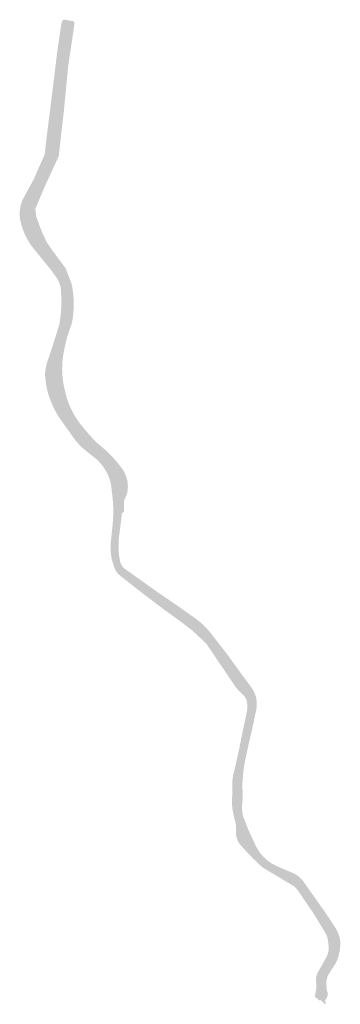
# Model space of a CAD drawing. Header units: metres. Extents: x 200208 to 204756, y 461621 to 464277.
# Tile 3 of 184: x 202043 to 202244, y 461621 to 462237. Entities that reach past the tile are written whole.
import ezdxf

# ---------------------------------------------------------------- set-up
doc = ezdxf.new("R2010")
doc.units = ezdxf.units.M
doc.layers.add('B-WE-OG-WATER_SLOOT-GA', color=7, linetype='Continuous', lineweight=18, true_color=0x70dbff, transparency=0.5)
doc.layers.add('B-WE-OG-WATER_SLOOT_TALUD-GA', color=7, linetype='Continuous', lineweight=18, true_color=0x9ee58b, transparency=0.5)

msp = doc.modelspace()

# ---------------------------------------------------------------- hatches: boundary and pattern name
at = {"layer": 'B-WE-OG-WATER_SLOOT-GA'}
h = msp.add_hatch(color=256, dxfattribs=at)
h.dxf.hatch_style = 1
edge = h.paths.add_edge_path()
edge.add_line((202107.137, 461931.83), (202107.353, 461939.789))
edge.add_line((202107.353, 461939.789), (202107.29, 461945.247))
edge.add_arc((202086.4326806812, 461945.7182666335), 20.86264272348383, 358.705634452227, 391.777521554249)
edge.add_arc((202080.8792097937, 461942.091597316), 27.49398638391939, 32.10771833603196, 56.02928406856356)
edge.add_line((202096.242, 461964.893), (202088.849, 461971.543))
edge.add_line((202088.849, 461971.543), (202080.027, 461980.644))
edge.add_arc((202149.4076640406, 462043.1493315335), 93.38411542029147, 209.8713364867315, 222.0158221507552, ccw=False)
edge.add_arc((202118.5974978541, 462024.120038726), 57.20127035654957, 195.6951613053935, 208.7132983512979, ccw=False)
edge.add_arc((202088.8879069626, 462014.844119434), 26.10537965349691, 170.6818705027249, 193.7347236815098, ccw=False)
edge.add_arc((202091.403879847, 462013.4506356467), 28.83002652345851, 153.9665791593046, 168.7582971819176, ccw=False)
edge.add_line((202065.499, 462026.104), (202070.568, 462038.27))
edge.add_arc((202026.6783318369, 462055.848439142), 47.27900690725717, 338.1731928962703, 354.3052368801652)
edge.add_line((202073.724, 462051.157), (202074.352, 462056.175))
edge.add_arc((201941.0652246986, 462067.9808551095), 133.8086046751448, 354.9382451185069, 360.6582076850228)
edge.add_arc((202057.449527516, 462069.4115482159), 17.41579782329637, 0.3502151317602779, 32.8828998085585)
edge.add_line((202072.075, 462078.867), (202071.132, 462080.474))
edge.add_line((202071.132, 462080.474), (202070.181, 462081.973))
edge.add_line((202070.181, 462081.973), (202062.207, 462091.884))
edge.add_line((202062.207, 462091.884), (202056.865, 462099.517))
edge.add_line((202056.865, 462099.517), (202052.916, 462107.536))
edge.add_arc((202071.5162978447, 462116.2542246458), 20.54211578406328, 184.7924558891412, 205.1131555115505, ccw=False)
edge.add_arc((202068.6444975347, 462116.2153922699), 17.67825671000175, 160.1748111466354, 185.4446712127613, ccw=False)
edge.add_line((202052.014, 462122.211), (202057.306, 462133.293))
edge.add_line((202057.306, 462133.293), (202064.882, 462149.279))
edge.add_arc((202035.5916687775, 462160.4084868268), 31.33351209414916, 339.1946431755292, 358.1025273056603)
edge.add_line((202066.908, 462159.371), (202067.656, 462170.776))
edge.add_line((202067.656, 462170.776), (202070.14, 462194.857))
edge.add_line((202070.14, 462194.857), (202071.807, 462211.554))
edge.add_line((202071.807, 462211.554), (202074.559, 462228.169))
edge.add_line((202074.559, 462228.169), (202075.773, 462234.166))
edge.add_arc((202075.113297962, 462234.4379386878), 0.7135526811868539, 337.5978375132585, 429.4304934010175)
edge.add_line((202075.364, 462235.106), (202074.549, 462235.342))
edge.add_line((202074.549, 462235.342), (202072.943, 462235.629))
edge.add_arc((202072.7295082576, 462234.5595819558), 1.090519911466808, 78.7102563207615, 153.0982923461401)
edge.add_line((202071.757, 462235.053), (202071.244, 462232.961))
edge.add_line((202071.244, 462232.961), (202068.744, 462219.103))
edge.add_line((202068.744, 462219.103), (202067.752, 462212.045))
edge.add_line((202067.752, 462212.045), (202066.944, 462201.948))
edge.add_line((202066.944, 462201.948), (202065.805, 462189.018))
edge.add_line((202065.805, 462189.018), (202063.958, 462176.717))
edge.add_line((202063.958, 462176.717), (202062.297, 462163.444))
edge.add_line((202062.297, 462163.444), (202061.793, 462157.252))
edge.add_arc((202035.4633053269, 462160.1281818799), 26.48632182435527, 339.8656723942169, 353.7658883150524, ccw=False)
edge.add_line((202060.331, 462151.011), (202058.802, 462147.207))
edge.add_line((202058.802, 462147.207), (202055.213, 462139.266))
edge.add_line((202055.213, 462139.266), (202052.437, 462133.4))
edge.add_line((202052.437, 462133.4), (202049.002, 462127.127))
edge.add_arc((202067.015341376, 462117.8260633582), 20.27283625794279, 152.6910646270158, 176.2895671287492)
edge.add_arc((202067.6643119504, 462115.5131516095), 21.19163026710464, 170.1510711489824, 190.4622860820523)
edge.add_arc((202072.0945857, 462116.967240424), 25.81987054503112, 191.8502832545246, 209.5355166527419)
edge.add_arc((202084.5702592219, 462119.2015426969), 38.00920149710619, 203.1821662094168, 218.4177204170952)
edge.add_line((202054.79, 462095.583), (202058.614, 462091.028))
edge.add_line((202058.614, 462091.028), (202064.801, 462084.01))
edge.add_line((202064.801, 462084.01), (202068.619, 462079.239))
edge.add_line((202068.619, 462079.239), (202069.626, 462077.887))
edge.add_arc((202056.056955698, 462068.7792197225), 16.34229558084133, -7.457999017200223, 33.870204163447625, ccw=False)
edge.add_line((202072.261, 462066.658), (202071.334, 462055.537))
edge.add_arc((202015.8384556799, 462058.856543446), 55.59473723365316, 338.455681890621, 356.57685176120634, ccw=False)
edge.add_line((202067.549, 462038.441), (202062.033, 462023.278))
edge.add_arc((202081.3979577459, 462015.88063215), 20.72975252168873, 159.0932619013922, 192.2082613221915)
edge.add_line((202061.137, 462011.497), (202061.919, 462007.408))
edge.add_arc((202112.2908338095, 462019.8500052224), 51.88569297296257, 193.8745272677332, 212.2879337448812)
edge.add_line((202068.428, 461992.134), (202073.634, 461985.275))
edge.add_line((202073.634, 461985.275), (202083.107, 461973.924))
edge.add_arc((202418.0339228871, 462329.7421921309), 488.6538954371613, 226.7323564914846, 228.1374903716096)
edge.add_line((202091.933, 461965.818), (202100.38, 461958.179))
edge.add_arc((202087.8069271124, 461946.2821141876), 17.30947872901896, -2.2551254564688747, 43.417128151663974, ccw=False)
edge.add_line((202105.103, 461945.601), (202104.756, 461932.656))
edge.add_line((202104.756, 461932.656), (202102.806, 461910.889))
edge.add_line((202102.806, 461910.889), (202102.535, 461904.931))
edge.add_arc((202126.2292490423, 461905.7776733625), 23.70937142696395, 182.0464957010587, 212.7600822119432)
edge.add_arc((202113.7477303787, 461897.8185195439), 8.906446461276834, 213.1514021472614, 235.9510321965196)
edge.add_line((202108.761, 461890.439), (202115.952, 461884.811))
edge.add_line((202115.952, 461884.811), (202125.161, 461877.485))
edge.add_line((202125.161, 461877.485), (202139.521, 461867.424))
edge.add_line((202139.521, 461867.424), (202147.95, 461860.653))
edge.add_line((202147.95, 461860.653), (202153.221, 461856.427))
edge.add_arc((202108.6044844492, 461803.4412911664), 69.26845458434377, 33.693530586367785, 49.9010087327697, ccw=False)
edge.add_line((202166.237, 461841.868), (202172.058, 461833.204))
edge.add_line((202172.058, 461833.204), (202180.538, 461823.112))
edge.add_arc((202179.8906814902, 461822.7649518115), 0.7344819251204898, -43.3247254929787, 28.197184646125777, ccw=False)
edge.add_line((202180.425, 461822.261), (202179.776, 461820.991))
edge.add_line((202179.776, 461820.991), (202179.547, 461820.506))
edge.add_arc((202180.2151918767, 461820.2515792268), 0.7149897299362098, 159.1551657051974, 306.2527622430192)
edge.add_line((202180.638, 461819.675), (202181.754, 461820.309))
edge.add_arc((202182.2341119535, 461818.6297606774), 1.746525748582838, 41.06155030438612, 105.95578280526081, ccw=False)
edge.add_line((202183.551, 461819.777), (202185.653, 461816.847))
edge.add_arc((202176.4677509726, 461808.5835016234), 12.35533104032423, -8.027966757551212, 41.976093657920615, ccw=False)
edge.add_line((202188.702, 461806.858), (202188.322, 461804.149))
edge.add_line((202188.322, 461804.149), (202185.962, 461792.301))
edge.add_line((202185.962, 461792.301), (202182.227, 461775.009))
edge.add_line((202182.227, 461775.009), (202180.791, 461767.141))
edge.add_arc((202211.6512540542, 461761.941547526), 31.29520069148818, 170.4364082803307, 182.7079577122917)
edge.add_arc((202109.0808421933, 461753.8119166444), 71.61965872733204, -3.183173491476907, 5.328549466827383, ccw=False)
edge.add_line((202180.59, 461749.835), (202180.293, 461746.006))
edge.add_arc((202195.0907970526, 461743.8800393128), 14.94973265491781, 171.8244082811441, 191.8935056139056)
edge.add_line((202180.462, 461740.799), (202180.984, 461738.384))
edge.add_arc((202269.2452567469, 461761.9812478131), 91.36125845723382, 194.9683277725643, 204.815598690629)
edge.add_line((202186.32, 461723.637), (202189.5, 461717.294))
edge.add_arc((202208.9994753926, 461727.5338864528), 22.02464109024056, 207.7056039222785, 233.2480817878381)
edge.add_arc((202227.7675952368, 461751.230317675), 52.24801301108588, 232.3062054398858, 245.0923703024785)
edge.add_line((202205.763, 461703.842), (202214.513, 461700.275))
edge.add_arc((202203.6733888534, 461681.3274909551), 21.82900063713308, 32.508700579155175, 60.2267161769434, ccw=False)
edge.add_line((202222.082, 461693.059), (202226.661, 461685.27))
edge.add_line((202226.661, 461685.27), (202232.302, 461677.37))
edge.add_line((202232.302, 461677.37), (202237.404, 461670.07))
edge.add_arc((202220.4737841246, 461657.2003708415), 21.26639518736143, 15.747394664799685, 37.24055064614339, ccw=False)
edge.add_arc((202224.198398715, 461658.4147062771), 17.3527263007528, -21.279826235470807, 15.22599381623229, ccw=False)
edge.add_line((202240.368, 461652.117), (202238.335, 461648.242))
edge.add_line((202238.335, 461648.242), (202235.417, 461643.459))
edge.add_line((202235.417, 461643.459), (202233.645, 461639.962))
edge.add_arc((202243.5229277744, 461635.868834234), 10.69240212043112, 157.4921080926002, 190.0931566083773)
edge.add_arc((202213.3529379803, 461630.7097832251), 19.91588649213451, -8.462267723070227, 9.49459618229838, ccw=False)
edge.add_line((202233.052, 461627.779), (202232.651, 461625.875))
edge.add_arc((202231.8280034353, 461626.0623358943), 0.8440486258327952, 251.05684486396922, 347.17645686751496, ccw=False)
edge.add_arc((202231.1605691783, 461623.7526665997), 1.561703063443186, 75.40859329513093, 133.5791422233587)
edge.add_line((202230.084, 461624.884), (202230.003, 461624.884))
edge.add_line((202230.003, 461624.884), (202229.928, 461624.774))
edge.add_line((202229.928, 461624.774), (202231.444, 461623.739))
edge.add_line((202231.444, 461623.739), (202231.688, 461624.098))
edge.add_line((202231.688, 461624.098), (202233.523, 461622.845))
edge.add_line((202233.523, 461622.845), (202233.292, 461622.506))
edge.add_line((202233.292, 461622.506), (202234.818, 461621.464))
edge.add_line((202234.818, 461621.464), (202234.898, 461621.581))
edge.add_arc((202233.3681947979, 461622.3804526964), 1.726102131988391, 332.4091230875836, 398.2892317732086)
edge.add_arc((202235.0744310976, 461623.7825412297), 0.483825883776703, 141.4591211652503, 223.4180139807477, ccw=False)
edge.add_line((202234.696, 461624.084), (202235.884, 461625.9))
edge.add_arc((202231.9443982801, 461627.8454135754), 4.393756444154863, 333.7193928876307, 389.8301176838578)
edge.add_line((202235.756, 461630.031), (202235.391, 461634.706))
edge.add_arc((202246.2538096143, 461634.8583242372), 10.86387754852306, 145.6642551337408, 180.8033799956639, ccw=False)
edge.add_line((202237.283, 461640.986), (202241.432, 461647.397))
edge.add_arc((202215.0939463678, 461659.6650465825), 29.05508623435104, 335.024287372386, 358.8324206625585)
edge.add_arc((202225.500667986, 461659.0905763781), 18.64234029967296, 359.9459803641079, 393.6070482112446)
edge.add_line((202241.027, 461669.409), (202234.829, 461678.835))
edge.add_line((202234.829, 461678.835), (202225.568, 461691.862))
edge.add_line((202225.568, 461691.862), (202222.171, 461696.714))
edge.add_arc((202206.9931174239, 461687.4934076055), 17.75915098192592, 31.27875991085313, 64.819952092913)
edge.add_line((202214.549, 461703.565), (202205.187, 461707.535))
edge.add_line((202205.187, 461707.535), (202202.399, 461708.893))
edge.add_arc((202215.4220144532, 461732.5687170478), 27.02107479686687, 214.1682671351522, 241.1866607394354, ccw=False)
edge.add_arc((202254.3259626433, 461755.3764155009), 72.08082544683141, 209.237422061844, 211.8000063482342, ccw=False)
edge.add_line((202191.428, 461720.17), (202187.06, 461729.526))
edge.add_line((202187.06, 461729.526), (202183.69, 461737.906))
edge.add_arc((202203.043397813, 461744.4781352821), 20.4388592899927, 175.5555329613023, 198.7567476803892, ccw=False)
edge.add_line((202182.666, 461746.062), (202182.918, 461748.992))
edge.add_line((202182.918, 461748.992), (202183.102, 461752.539))
edge.add_line((202183.102, 461752.539), (202182.835, 461756.88))
edge.add_line((202182.835, 461756.88), (202182.803, 461759.306))
edge.add_line((202182.803, 461759.306), (202183.255, 461764.776))
edge.add_line((202183.255, 461764.776), (202183.667, 461769.132))
edge.add_line((202183.667, 461769.132), (202184.349, 461772.924))
edge.add_arc((203116.430777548, 461577.2244347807), 952.404724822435, 166.841327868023, 168.1424350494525, ccw=False)
edge.add_arc((202851.4121324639, 461657.9614060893), 676.2122111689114, 167.3729562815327, 168.3908961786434, ccw=False)
edge.add_arc((202173.8698648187, 461809.2068308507), 18.01332222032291, 349.0462450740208, 397.5615807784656)
edge.add_line((202188.149, 461820.188), (202182.693, 461827.516))
edge.add_line((202182.693, 461827.516), (202173.348, 461840.397))
edge.add_line((202173.348, 461840.397), (202162.593, 461854.256))
edge.add_arc((202122.4299360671, 461820.9759845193), 52.15966962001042, 39.64590743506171, 57.57981232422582)
edge.add_line((202150.394, 461865.006), (202142.539, 461870.62))
edge.add_line((202142.539, 461870.62), (202129.696, 461879.361))
edge.add_line((202129.696, 461879.361), (202118.728, 461887.176))
edge.add_line((202118.728, 461887.176), (202108.927, 461894.127))
edge.add_arc((202113.7145804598, 461899.9531078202), 7.540852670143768, 193.2011515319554, 230.5884832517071, ccw=False)
edge.add_line((202106.373, 461898.231), (202105.601, 461902.574))
edge.add_arc((202161.427004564, 461908.1699998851), 56.10577510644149, 171.3935925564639, 185.7242088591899, ccw=False)
edge.add_line((202105.953, 461916.566), (202107.202, 461926.629))
edge.add_line((202107.202, 461926.629), (202107.335, 461928.462))
edge.add_arc((202108.5546762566, 461927.9717234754), 1.314527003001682, 87.50065962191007, 158.1012207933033, ccw=False)
edge.add_line((202108.612, 461929.285), (202108.629, 461929.889))
edge.add_line((202108.629, 461929.889), (202108.667, 461931.24))
edge.add_arc((202108.3259796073, 461932.6344725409), 1.435565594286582, 214.0825773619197, 283.7420577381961, ccw=False)
at = {"layer": 'B-WE-OG-WATER_SLOOT_TALUD-GA'}
h = msp.add_hatch(color=256, dxfattribs=at)
h.dxf.hatch_style = 1
edge = h.paths.add_edge_path()
edge.add_line((202230.003, 461624.884), (202228.114, 461626.174))
edge.add_line((202228.114, 461626.174), (202228.916, 461629.975))
edge.add_arc((202210.6734926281, 461632.9671641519), 18.48626845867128, 350.6851992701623, 367.7248062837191)
edge.add_arc((202238.7243060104, 461636.8056751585), 9.825996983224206, 152.9907357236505, 187.9185174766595, ccw=False)
edge.add_line((202229.97, 461641.268), (202233.42, 461647.37))
edge.add_line((202233.42, 461647.37), (202235.559, 461651.196))
edge.add_arc((202222.8644486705, 461657.3063182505), 14.08856353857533, 334.2969097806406, 358.8151740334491)
edge.add_line((202236.95, 461657.015), (202236.676, 461659.567))
edge.add_line((202236.676, 461659.567), (202236.263, 461662.237))
edge.add_arc((202221.9703867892, 461659.0436664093), 14.64500501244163, 12.59448678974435, 31.10320020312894)
edge.add_line((202234.51, 461666.609), (202227.662, 461677.877))
edge.add_line((202227.662, 461677.877), (202218.948, 461690.699))
edge.add_arc((202199.6014241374, 461678.8058357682), 22.70985145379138, 31.58081355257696, 46.26600426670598)
edge.add_line((202215.301, 461695.215), (202195.457, 461707.122))
edge.add_arc((202305.4744434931, 461829.1782100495), 164.3215028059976, 221.0178379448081, 227.9695434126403, ccw=False)
edge.add_arc((202189.8748414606, 461728.4743488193), 11.01024830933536, 179.5074425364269, 220.4231538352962, ccw=False)
edge.add_arc((202155.7331150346, 461730.6105873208), 23.22180399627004, 354.9562250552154, 375.3455484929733)
edge.add_arc((202237.815474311, 461753.1321353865), 61.89419824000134, 188.8610797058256, 195.3421594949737, ccw=False)
edge.add_arc((202196.5142422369, 461747.3363629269), 20.20312580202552, 174.5334666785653, 190.6633967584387, ccw=False)
edge.add_line((202176.403, 461749.261), (202176.543, 461756.708))
edge.add_line((202176.543, 461756.708), (202176.588, 461760.738))
edge.add_arc((202202.3707488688, 461759.8912520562), 25.79664942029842, 161.9833133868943, 178.1189882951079, ccw=False)
edge.add_line((202177.839, 461767.87), (202180.763, 461780.798))
edge.add_line((202180.763, 461780.798), (202182.493, 461789.675))
edge.add_line((202182.493, 461789.675), (202185.403, 461803.301))
edge.add_arc((202167.7257474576, 461807.7203632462), 18.2213070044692, 345.9636036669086, 367.3581868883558)
edge.add_arc((202176.9975024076, 461808.9023503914), 8.87453968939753, 7.45630556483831, 35.94675791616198)
edge.add_line((202184.182, 461814.112), (202179.748, 461818.589))
edge.add_line((202179.748, 461818.589), (202178.354, 461820.234))
edge.add_line((202178.354, 461820.234), (202177.443, 461821.7))
edge.add_line((202177.443, 461821.7), (202174.009, 461826.737))
edge.add_line((202174.009, 461826.737), (202160.218, 461847.163))
edge.add_line((202160.218, 461847.163), (202152.085, 461854.8))
edge.add_line((202152.085, 461854.8), (202144.573, 461860.658))
edge.add_line((202144.573, 461860.658), (202135.007, 461867.541))
edge.add_line((202135.007, 461867.541), (202121.11, 461877.992))
edge.add_line((202121.11, 461877.992), (202106.626, 461889.381))
edge.add_arc((202112.8995794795, 461898.0881446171), 10.73182961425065, 194.0103448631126, 234.2268958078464, ccw=False)
edge.add_line((202102.487, 461895.49), (202101.133, 461899.614))
edge.add_arc((202137.1648677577, 461907.2687096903), 36.83598884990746, 174.9300119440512, 191.9937617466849, ccw=False)
edge.add_line((202100.473, 461910.524), (202101.618, 461921.623))
edge.add_arc((202017.7177671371, 461929.8282969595), 84.30050991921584, 354.4143351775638, 368.9973836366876)
edge.add_arc((202076.1980671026, 461942.1216726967), 24.79892025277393, 2.057467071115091, 22.56801625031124)
edge.add_arc((202070.4929066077, 461939.7675389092), 30.9706789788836, 22.5390435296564, 46.79948043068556)
edge.add_line((202091.694, 461962.344), (202083.678, 461968.758))
edge.add_arc((202111.8862742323, 462001.1733548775), 42.9704778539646, 212.6872775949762, 228.969774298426, ccw=False)
edge.add_line((202075.721, 461977.967), (202068.319, 461988.32))
edge.add_arc((202116.8049253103, 462020.0313894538), 57.93528436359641, 194.3331014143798, 213.186005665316, ccw=False)
edge.add_arc((202124.0356957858, 462019.5499129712), 64.8610524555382, 183.8365799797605, 192.3393662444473, ccw=False)
edge.add_arc((202084.6907286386, 462015.0295542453), 25.3713703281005, 163.4774180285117, 179.5924986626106, ccw=False)
edge.add_line((202060.367, 462022.245), (202063.489, 462031.667))
edge.add_line((202063.489, 462031.667), (202065.12, 462036.743))
edge.add_line((202065.12, 462036.743), (202068.197, 462046.499))
edge.add_arc((201988.9572143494, 462060.9970977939), 80.5551889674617, 349.6315679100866, 363.7709139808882)
edge.add_arc((202053.7118756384, 462067.0051493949), 15.64225286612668, 357.3979097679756, 396.1475790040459)
edge.add_line((202066.343, 462076.232), (202063.048, 462080.839))
edge.add_line((202063.048, 462080.839), (202052.709, 462093.584))
edge.add_arc((202083.6856169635, 462119.8105254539), 40.587946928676, 196.4248192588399, 220.253106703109, ccw=False)
edge.add_arc((202066.7333294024, 462116.0792617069), 23.30407689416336, 167.5986665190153, 199.4118687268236, ccw=False)
edge.add_line((202043.973, 462121.084), (202045.048, 462124.444))
edge.add_line((202045.048, 462124.444), (202052.201, 462137.642))
edge.add_line((202052.201, 462137.642), (202059.056, 462153.111))
edge.add_line((202059.056, 462153.111), (202060.287, 462163.833))
edge.add_line((202060.287, 462163.833), (202064.681, 462198.638))
edge.add_line((202064.681, 462198.638), (202067.054, 462218.589))
edge.add_line((202067.054, 462218.589), (202069.568, 462235.129))
edge.add_line((202069.568, 462235.129), (202070.168, 462236.835))
edge.add_arc((202071.353061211, 462236.0187056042), 1.438995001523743, 87.21418299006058, 145.4401347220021, ccw=False)
edge.add_line((202071.423, 462237.456), (202074.093, 462236.997))
edge.add_line((202074.093, 462236.997), (202076.762, 462236.537))
edge.add_arc((202076.4419870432, 462235.3144289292), 1.263759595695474, -4.9674616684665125, 75.33168681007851, ccw=False)
edge.add_line((202077.701, 462235.205), (202077.404, 462232.575))
edge.add_line((202077.404, 462232.575), (202073.832, 462208.762))
edge.add_line((202073.832, 462208.762), (202071.187, 462181.246))
edge.add_line((202071.187, 462181.246), (202067.879, 462152.142))
edge.add_line((202067.879, 462152.142), (202058.486, 462131.637))
edge.add_line((202058.486, 462131.637), (202053.195, 462119.069))
edge.add_line((202053.195, 462119.069), (202053.856, 462114.174))
edge.add_line((202053.856, 462114.174), (202055.973, 462108.353))
edge.add_line((202055.973, 462108.353), (202057.693, 462103.855))
edge.add_line((202057.693, 462103.855), (202060.471, 462098.034))
edge.add_line((202060.471, 462098.034), (202064.44, 462092.346))
edge.add_line((202064.44, 462092.346), (202072.245, 462081.895))
edge.add_line((202072.245, 462081.895), (202075.949, 462072.105))
edge.add_arc((202018.2966302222, 462059.5597141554), 59.00152487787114, -12.008545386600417, 12.276314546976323, ccw=False)
edge.add_arc((202164.5104182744, 462012.837585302), 94.97057718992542, 158.7335152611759, 172.9888079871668)
edge.add_arc((202125.8255079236, 462019.2241632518), 55.81879448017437, 174.6486380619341, 194.4356037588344)
edge.add_arc((202122.6462983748, 462016.2028350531), 52.03052115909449, 192.085665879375, 214.3683858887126)
edge.add_arc((202180.2271418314, 462060.4712912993), 124.6146050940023, 216.22404767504, 224.7116692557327)
edge.add_arc((202043.8607760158, 461910.1449767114), 78.81166299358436, 36.79362426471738, 52.65495748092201, ccw=False)
edge.add_arc((202091.8875222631, 461945.3672965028), 19.26418684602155, -13.170377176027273, 38.45617673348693, ccw=False)
edge.add_line((202110.645, 461940.978), (202108.815, 461936.551))
edge.add_line((202108.815, 461936.551), (202108.667, 461931.24))
edge.add_arc((202108.3259796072, 461932.6344725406), 1.43556559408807, 214.082577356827, 283.7420577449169, ccw=False)
edge.add_line((202107.137, 461931.83), (202107.353, 461939.789))
edge.add_line((202107.353, 461939.789), (202107.29, 461945.247))
edge.add_arc((202086.4326806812, 461945.7182666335), 20.86264272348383, 358.705634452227, 391.777521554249)
edge.add_arc((202080.8792097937, 461942.091597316), 27.49398638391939, 32.10771833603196, 56.02928406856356)
edge.add_line((202096.242, 461964.893), (202088.849, 461971.543))
edge.add_line((202088.849, 461971.543), (202080.027, 461980.644))
edge.add_arc((202149.4076640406, 462043.1493315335), 93.38411542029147, 209.8713364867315, 222.0158221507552, ccw=False)
edge.add_arc((202118.5974978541, 462024.120038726), 57.20127035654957, 195.6951613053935, 208.7132983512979, ccw=False)
edge.add_arc((202088.8879069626, 462014.844119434), 26.10537965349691, 170.6818705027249, 193.7347236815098, ccw=False)
edge.add_arc((202091.403879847, 462013.4506356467), 28.83002652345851, 153.9665791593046, 168.7582971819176, ccw=False)
edge.add_line((202065.499, 462026.104), (202070.568, 462038.27))
edge.add_arc((202026.6783318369, 462055.848439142), 47.27900690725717, 338.1731928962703, 354.3052368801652)
edge.add_line((202073.724, 462051.157), (202074.352, 462056.175))
edge.add_arc((201941.0652246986, 462067.9808551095), 133.8086046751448, 354.9382451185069, 360.6582076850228)
edge.add_arc((202057.449527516, 462069.4115482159), 17.41579782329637, 0.3502151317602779, 32.8828998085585)
edge.add_line((202072.075, 462078.867), (202071.132, 462080.474))
edge.add_line((202071.132, 462080.474), (202070.181, 462081.973))
edge.add_line((202070.181, 462081.973), (202062.207, 462091.884))
edge.add_line((202062.207, 462091.884), (202056.865, 462099.517))
edge.add_line((202056.865, 462099.517), (202052.916, 462107.536))
edge.add_arc((202071.5162978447, 462116.2542246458), 20.54211578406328, 184.7924558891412, 205.1131555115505, ccw=False)
edge.add_arc((202068.6444975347, 462116.2153922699), 17.67825671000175, 160.1748111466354, 185.4446712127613, ccw=False)
edge.add_line((202052.014, 462122.211), (202057.306, 462133.293))
edge.add_line((202057.306, 462133.293), (202064.882, 462149.279))
edge.add_arc((202035.5916687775, 462160.4084868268), 31.33351209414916, 339.1946431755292, 358.1025273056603)
edge.add_line((202066.908, 462159.371), (202067.656, 462170.776))
edge.add_line((202067.656, 462170.776), (202070.14, 462194.857))
edge.add_line((202070.14, 462194.857), (202071.807, 462211.554))
edge.add_line((202071.807, 462211.554), (202074.559, 462228.169))
edge.add_line((202074.559, 462228.169), (202075.773, 462234.166))
edge.add_arc((202075.113297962, 462234.4379386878), 0.7135526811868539, 337.5978375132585, 429.4304934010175)
edge.add_line((202075.364, 462235.106), (202074.549, 462235.342))
edge.add_line((202074.549, 462235.342), (202072.943, 462235.629))
edge.add_arc((202072.7295082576, 462234.5595819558), 1.090519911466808, 78.7102563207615, 153.0982923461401)
edge.add_line((202071.757, 462235.053), (202071.244, 462232.961))
edge.add_line((202071.244, 462232.961), (202068.744, 462219.103))
edge.add_line((202068.744, 462219.103), (202067.752, 462212.045))
edge.add_line((202067.752, 462212.045), (202066.944, 462201.948))
edge.add_line((202066.944, 462201.948), (202065.805, 462189.018))
edge.add_line((202065.805, 462189.018), (202063.958, 462176.717))
edge.add_line((202063.958, 462176.717), (202062.297, 462163.444))
edge.add_line((202062.297, 462163.444), (202061.793, 462157.252))
edge.add_arc((202035.4633053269, 462160.1281818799), 26.48632182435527, 339.8656723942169, 353.7658883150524, ccw=False)
edge.add_line((202060.331, 462151.011), (202058.802, 462147.207))
edge.add_line((202058.802, 462147.207), (202055.213, 462139.266))
edge.add_line((202055.213, 462139.266), (202052.437, 462133.4))
edge.add_line((202052.437, 462133.4), (202049.002, 462127.127))
edge.add_arc((202067.015341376, 462117.8260633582), 20.27283625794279, 152.6910646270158, 176.2895671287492)
edge.add_arc((202067.6643119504, 462115.5131516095), 21.19163026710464, 170.1510711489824, 190.4622860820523)
edge.add_arc((202072.0945857, 462116.967240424), 25.81987054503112, 191.8502832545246, 209.5355166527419)
edge.add_arc((202084.5702592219, 462119.2015426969), 38.00920149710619, 203.1821662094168, 218.4177204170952)
edge.add_line((202054.79, 462095.583), (202058.614, 462091.028))
edge.add_line((202058.614, 462091.028), (202064.801, 462084.01))
edge.add_line((202064.801, 462084.01), (202068.619, 462079.239))
edge.add_line((202068.619, 462079.239), (202069.626, 462077.887))
edge.add_arc((202056.056955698, 462068.7792197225), 16.34229558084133, -7.457999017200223, 33.870204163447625, ccw=False)
edge.add_line((202072.261, 462066.658), (202071.334, 462055.537))
edge.add_arc((202015.8384556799, 462058.856543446), 55.59473723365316, 338.455681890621, 356.57685176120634, ccw=False)
edge.add_line((202067.549, 462038.441), (202062.033, 462023.278))
edge.add_arc((202081.3979577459, 462015.88063215), 20.72975252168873, 159.0932619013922, 192.2082613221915)
edge.add_line((202061.137, 462011.497), (202061.919, 462007.408))
edge.add_arc((202112.2908338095, 462019.8500052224), 51.88569297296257, 193.8745272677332, 212.2879337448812)
edge.add_line((202068.428, 461992.134), (202073.634, 461985.275))
edge.add_line((202073.634, 461985.275), (202083.107, 461973.924))
edge.add_arc((202418.0339228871, 462329.7421921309), 488.6538954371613, 226.7323564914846, 228.1374903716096)
edge.add_line((202091.933, 461965.818), (202100.38, 461958.179))
edge.add_arc((202087.8069271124, 461946.2821141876), 17.30947872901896, -2.2551254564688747, 43.417128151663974, ccw=False)
edge.add_line((202105.103, 461945.601), (202104.756, 461932.656))
edge.add_line((202104.756, 461932.656), (202102.806, 461910.889))
edge.add_line((202102.806, 461910.889), (202102.535, 461904.931))
edge.add_arc((202126.2292490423, 461905.7776733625), 23.70937142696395, 182.0464957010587, 212.7600822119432)
edge.add_arc((202113.7477303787, 461897.8185195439), 8.906446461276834, 213.1514021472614, 235.9510321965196)
edge.add_line((202108.761, 461890.439), (202115.952, 461884.811))
edge.add_line((202115.952, 461884.811), (202125.161, 461877.485))
edge.add_line((202125.161, 461877.485), (202139.521, 461867.424))
edge.add_line((202139.521, 461867.424), (202147.95, 461860.653))
edge.add_line((202147.95, 461860.653), (202153.221, 461856.427))
edge.add_arc((202108.6044844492, 461803.4412911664), 69.26845458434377, 33.693530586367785, 49.9010087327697, ccw=False)
edge.add_line((202166.237, 461841.868), (202172.058, 461833.204))
edge.add_line((202172.058, 461833.204), (202180.538, 461823.112))
edge.add_arc((202179.8906814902, 461822.7649518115), 0.7344819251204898, -43.3247254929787, 28.197184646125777, ccw=False)
edge.add_line((202180.425, 461822.261), (202179.776, 461820.991))
edge.add_line((202179.776, 461820.991), (202179.547, 461820.506))
edge.add_arc((202180.2151918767, 461820.2515792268), 0.7149897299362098, 159.1551657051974, 306.2527622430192)
edge.add_line((202180.638, 461819.675), (202181.754, 461820.309))
edge.add_arc((202182.2341119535, 461818.6297606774), 1.746525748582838, 41.06155030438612, 105.95578280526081, ccw=False)
edge.add_line((202183.551, 461819.777), (202185.653, 461816.847))
edge.add_arc((202176.4677509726, 461808.5835016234), 12.35533104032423, -8.027966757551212, 41.976093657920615, ccw=False)
edge.add_line((202188.702, 461806.858), (202188.322, 461804.149))
edge.add_line((202188.322, 461804.149), (202185.962, 461792.301))
edge.add_line((202185.962, 461792.301), (202182.227, 461775.009))
edge.add_line((202182.227, 461775.009), (202180.791, 461767.141))
edge.add_arc((202211.6512540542, 461761.941547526), 31.29520069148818, 170.4364082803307, 182.7079577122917)
edge.add_arc((202109.0808421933, 461753.8119166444), 71.61965872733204, -3.183173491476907, 5.328549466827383, ccw=False)
edge.add_line((202180.59, 461749.835), (202180.293, 461746.006))
edge.add_arc((202195.0907970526, 461743.8800393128), 14.94973265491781, 171.8244082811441, 191.8935056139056)
edge.add_line((202180.462, 461740.799), (202180.984, 461738.384))
edge.add_arc((202269.2452567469, 461761.9812478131), 91.36125845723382, 194.9683277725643, 204.815598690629)
edge.add_line((202186.32, 461723.637), (202189.5, 461717.294))
edge.add_arc((202208.9994753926, 461727.5338864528), 22.02464109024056, 207.7056039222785, 233.2480817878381)
edge.add_arc((202227.7675952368, 461751.230317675), 52.24801301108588, 232.3062054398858, 245.0923703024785)
edge.add_line((202205.763, 461703.842), (202214.513, 461700.275))
edge.add_arc((202203.6733888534, 461681.3274909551), 21.82900063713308, 32.508700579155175, 60.2267161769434, ccw=False)
edge.add_line((202222.082, 461693.059), (202226.661, 461685.27))
edge.add_line((202226.661, 461685.27), (202232.302, 461677.37))
edge.add_line((202232.302, 461677.37), (202237.404, 461670.07))
edge.add_arc((202220.4737841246, 461657.2003708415), 21.26639518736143, 15.747394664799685, 37.24055064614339, ccw=False)
edge.add_arc((202224.198398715, 461658.4147062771), 17.3527263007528, -21.279826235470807, 15.22599381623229, ccw=False)
edge.add_line((202240.368, 461652.117), (202238.335, 461648.242))
edge.add_line((202238.335, 461648.242), (202235.417, 461643.459))
edge.add_line((202235.417, 461643.459), (202233.645, 461639.962))
edge.add_arc((202243.5229277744, 461635.868834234), 10.69240212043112, 157.4921080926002, 190.0931566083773)
edge.add_arc((202213.3529379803, 461630.7097832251), 19.91588649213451, -8.462267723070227, 9.49459618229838, ccw=False)
edge.add_line((202233.052, 461627.779), (202232.651, 461625.875))
edge.add_arc((202231.8280034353, 461626.0623358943), 0.8440486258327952, 251.05684486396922, 347.17645686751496, ccw=False)
edge.add_arc((202231.1605691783, 461623.7526665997), 1.561703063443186, 75.40859329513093, 133.5791422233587)
edge.add_line((202230.084, 461624.884), (202230.003, 461624.884))

doc.saveas('drawing.dxf')
